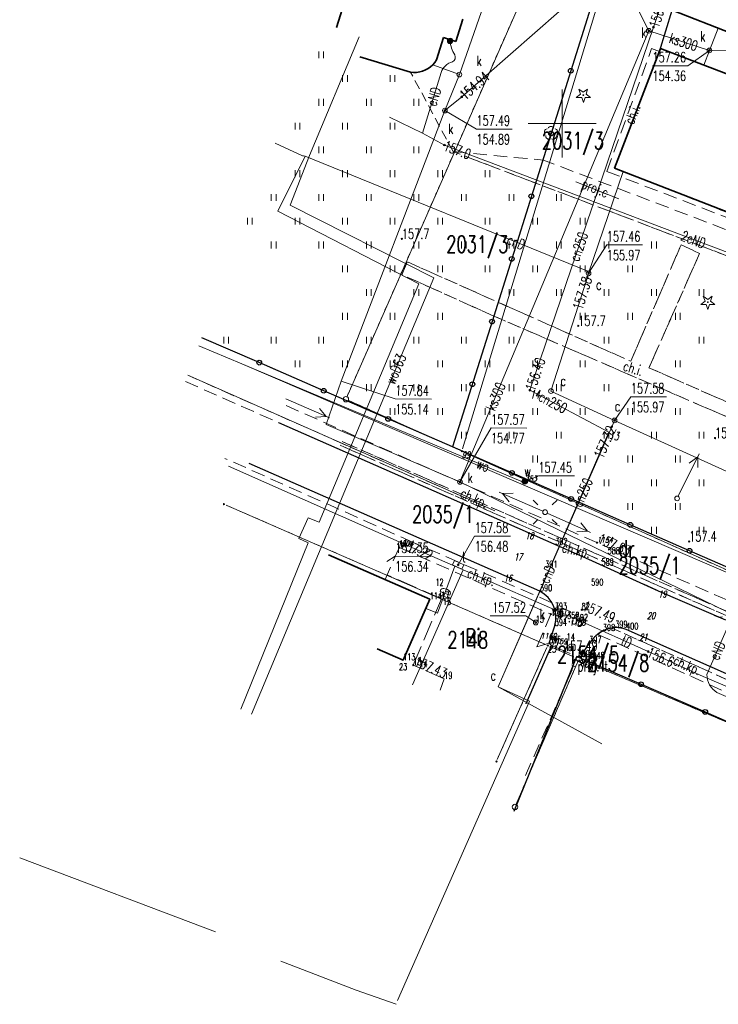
# Model space of a CAD drawing. Header units: metres. Extents: x 8438757 to 16876328, y 5732263 to 11465158.
# Tile 1 of 19: x 8438757 to 8438860, y 5732326 to 5732470. Entities that reach past the tile are written whole.
import ezdxf
from ezdxf.enums import TextEntityAlignment as Align

# ---------------------------------------------------------------- set-up
doc = ezdxf.new("R2010")
doc.units = ezdxf.units.M
doc.header["$MEASUREMENT"] = 0
for name, pattern in [('1', [0]), ('2_KTCR02', [3, 2, -1]), ('2_KTJZ01', [4, 3, -1]), ('2_KTKR01', [0]), ('2_KTPL01', [4, 3, -1]), ('2_PTTU', [2.1, 1.4, -0.7]), ('3_EGBB01', [0]), ('4_1', [0]), ('4_SUPC_01', [0]), ('4_SUPC_P_01', [3, 2, -1]), ('4_SUPE_01', [0]), ('4_SUPK_01', [0]), ('4_SUPT_01', [0]), ('4_SUPT_P_01', [3, 2, -1]), ('4_SUPW_01', [0]), ('4_SUUS_P_17', [1.6, 0.8, -0.8]), ('GDE', [0]), ('GUZ', [1.4, 0.7, -0.7])]:
    doc.linetypes.add(name, pattern=pattern)
doc.layers.get('0').update_dxf_attribs({"color": 250, "linetype": 'CONTINUOUS', "lineweight": 100})
for name, color, linetype, lineweight in [('Dzialki', 7, 'GDE', 18), ('EGBB_L_1', 7, '3_EGBB01', 35), ('KRZYZE1000_L_0', 7, '1', 18), ('KTCR_E_T_1', 7, 'CONTINUOUS', 15), ('KTCR_L_1', 7, '2_KTCR02', 18), ('KTJZ_L_0', 7, '2_KTJZ01', 18), ('KTKR_L_0', 7, '2_KTKR01', 25), ('KTOK_L_4', 7, 'CONTINUOUS', 25), ('KTPL_L_0', 7, '2_KTPL01', 18), ('Numery_dzialek', 7, 'CONTINUOUS', 18), ('Numery_uzytkow', 7, 'CONTINUOUS', 25), ('OBOP_T_0', 3, 'CONTINUOUS', 18), ('OBOP_T_1', 3, 'CONTINUOUS', 18), ('PIKIETY_2_T_0', 5, 'CONTINUOUS', 18), ('PIKIETY_3_T_0', 255, 'CONTINUOUS', 0), ('PIKIETY_T_0', 6, 'CONTINUOUS', 18), ('PIKIETY_T_1', 5, 'CONTINUOUS', 18), ('PTTU_L_2', 7, '2_PTTU', 18), ('Punkty', 7, 'CONTINUOUS', 18), ('RTPW_T_0', 7, 'CONTINUOUS', 15), ('RTPW_T_1', 7, 'CONTINUOUS', 15), ('SUPC_E_T_1', 7, 'CONTINUOUS', 15), ('SUPC_L_1', 200, '4_SUPC_01', 18), ('SUPE_E_T_3', 1, 'CONTINUOUS', 15), ('SUPE_L_3', 1, '4_SUPE_01', 18), ('SUPK_E_T_4', 34, 'CONTINUOUS', 15), ('SUPK_L_1', 15, '4_SUPK_01', 18), ('SUPK_L_4', 34, '4_SUPK_01', 18), ('SUPP_E_T_1', 200, 'CONTINUOUS', 15), ('SUPP_L_1', 7, '4_SUPC_P_01', 18), ('SUPP_L_6', 30, '4_SUPT_P_01', 18), ('SUPS_E_T_6', 30, 'CONTINUOUS', 18), ('SUPS_L_6', 30, '4_SUUS_P_17', 18), ('SUPT_E_T_0', 30, 'CONTINUOUS', 15), ('SUPT_L_0', 30, '4_SUPT_01', 18), ('SUPW_E_T_0', 5, 'CONTINUOUS', 15), ('SUPW_L_0', 5, '4_SUPW_01', 18), ('SUSM_T_0', 7, 'CONTINUOUS', 18), ('SUSM_T_3', 7, 'CONTINUOUS', 18), ('SUTC_T_0', 200, 'CONTINUOUS', 18), ('SUTE_T_0', 1, 'CONTINUOUS', 18), ('SUTK_T_0', 7, 'CONTINUOUS', 18), ('SUTT_T_0', 30, 'CONTINUOUS', 18), ('SUTW_T_0', 5, 'CONTINUOUS', 18), ('SUUC_E_T_7', 200, 'CONTINUOUS', 15), ('SUUC_T_0', 200, 'CONTINUOUS', 18), ('SUUE_T_9', 7, 'CONTINUOUS', 18), ('SUUK_E_T_9', 34, 'CONTINUOUS', 15), ('SUUK_T_2', 34, 'CONTINUOUS', 18), ('SUUT_E_T_9', 30, 'CONTINUOUS', 15), ('SUUT_T_1', 30, 'CONTINUOUS', 18), ('SUUW_E_T_5', 7, 'CONTINUOUS', 15), ('SUUW_T_7', 7, 'CONTINUOUS', 15), ('Uzytki', 7, 'GUZ', 18)]:
    doc.layers.add(name, color=color, linetype=linetype, lineweight=lineweight)
doc.styles.get("Standard").update_dxf_attribs({"font": 'Simplex.SHX', "width": 0.75})

# ---------------------------------------------------------------- blocks, each defined once
blk = doc.blocks.new('2_PTTU04')
at = {"linetype": 'Continuous'}
for p, q in [((-0.35, -0.5), (-0.35, 0.5)), ((0.35, -0.5), (0.35, 0.5))]:
    blk.add_line(p, q, dxfattribs=at)
blk = doc.blocks.new('GRO')
at = {"linetype": 'Continuous'}
blk.add_circle((0, 0), 0.09, dxfattribs=at)
blk = doc.blocks.new('GRT')
at = {"linetype": 'Continuous'}
blk.add_circle((0, 0), 0.4, dxfattribs=at)
blk = doc.blocks.new('2_OBOP01_01')
at = {"linetype": 'Continuous'}
for p, q in [((-1.04, -0.35), (-0.4, 0.13)), ((-0.4, 0.13), (-0.66, 0.88)), ((-0.66, 0.88), (-0.01, 0.42)), ((-0.01, 0.42), (0.64, 0.9)), ((0.64, 0.9), (0.4, 0.13)), ((0.4, 0.13), (1.05, -0.33)), ((-0.24, -0.34), (-1.04, -0.35)), ((0.01, -1.1), (-0.24, -0.34)), ((0.25, -0.34), (0.01, -1.1)), ((1.05, -0.33), (0.25, -0.34))]:
    blk.add_line(p, q, dxfattribs=at)
blk.add_circle((0, 0), 0.06, dxfattribs=at)
blk = doc.blocks.new('2_OBOP02_01')
at = {"linetype": 'Continuous'}
blk.add_circle((0, 0), 0.06, dxfattribs=at)
for centre, start, end in [((-0.48, 0.15), 102.1445, 221.86), ((0, 0.5), 30.1401, 149.8599), ((0.48, 0.15), 318.14, 77.8555), ((-0.29, -0.4), 174.1482, 293.8542), ((0.29, -0.4), 246.1458, 5.8518)]:
    blk.add_arc(centre, 0.5, start, end, dxfattribs=at)
blk = doc.blocks.new('2_RTPW01')
at = {"linetype": 'Continuous'}
blk.add_circle((0, 0), 0.09, dxfattribs=at)
blk = doc.blocks.new('2_RTPW02')
at = {"linetype": 'Continuous'}
blk.add_circle((0, 0), 0.09, dxfattribs=at)
blk = doc.blocks.new('4_SUSM04_01')
at = {"linetype": 'Continuous'}
blk.add_circle((0, 0), 0.35, dxfattribs=at)
blk = doc.blocks.new('4_SUSM01_01')
at = {"linetype": 'Continuous'}
for p, q in [((-1.0607, 1.0607), (-1.7678, 1.7678)), ((1.0607, 1.0607), (1.7678, 1.7678)), ((-1.0607, -1.0607), (-1.7678, -1.7678)), ((1.0607, -1.0607), (1.7678, -1.7678))]:
    blk.add_line(p, q, dxfattribs=at)
blk = doc.blocks.new('4_SUPS01_02')
at = {"linetype": 'Continuous'}
blk.add_circle((0, 0), 0.125, dxfattribs=at)
blk = doc.blocks.new('4_SUPS01_03')
at = {"linetype": 'Continuous'}
blk.add_circle((0, 0), 0.125, dxfattribs=at)
blk = doc.blocks.new('4_SUPS01_05')
at = {"linetype": 'Continuous'}
blk.add_circle((0, 0), 0.125, dxfattribs=at)
blk = doc.blocks.new('4_SUPS01_07')
at = {"linetype": 'Continuous'}
blk.add_circle((0, 0), 0.125, dxfattribs=at)
blk = doc.blocks.new('4_SUPS01_08')
at = {"linetype": 'Continuous'}
blk.add_circle((0, 0), 0.125, dxfattribs=at)
blk = doc.blocks.new('4_SUUS15_02')
at = {"linetype": 'Continuous'}
blk.add_circle((0, 0), 0.35, dxfattribs=at)
blk = doc.blocks.new('4_SUUS31_01')
at = {"linetype": 'Continuous'}
for radius in [0.4, 0.36, 0.32, 0.28, 0.24, 0.2, 0.16, 0.12, 0.08, 0.04, 0.0114]:
    blk.add_circle((0, 0), radius, dxfattribs=at)
blk = doc.blocks.new('4_SUUS15_05')
at = {"linetype": 'Continuous'}
blk.add_circle((0, 0), 0.35, dxfattribs=at)
blk = doc.blocks.new('4_SUUS15_07B')
at = {"linetype": 'Continuous'}
for p, q in [((0.75, 0.35), (-0.75, 0.35)), ((-0.75, 0.35), (-0.75, -0.35)), ((0.75, -0.35), (0.75, 0.35)), ((-0.75, -0.35), (0.75, -0.35))]:
    blk.add_line(p, q, dxfattribs=at)
blk = doc.blocks.new('4_SUUS25')
at = {"linetype": 'Continuous'}
for radius in [0.4, 0.35, 0.3, 0.25, 0.2, 0.15, 0.1, 0.05, 0.0143]:
    blk.add_circle((0, 0), radius, dxfattribs=at)

msp = doc.modelspace()

# ---------------------------------------------------------------- linework, layer by layer
at = {"layer": 'Dzialki'}
for p, q in [((8438822.31, 5732407.26), (8438850.56, 5732500.29)), ((8438837.08, 5732487.29), (8438805.47, 5732415.31)), ((8438805.88, 5732414.25), (8438821.9, 5732407.07)), ((8438822.52, 5732406.79), (8438995.5, 5732329.21)), ((8438822.52, 5732406.79), (8438995.5, 5732329.21)), ((8438834.55, 5732378.47), (8438787.5, 5732399)), ((8438827.44, 5732361.57), (8438834.72, 5732378.02)), ((8438838.72, 5732376.67), (8438835.17, 5732378.2)), ((8438865.68, 5732365.12), (8438840.19, 5732376.04)), ((8438830.35, 5732355.3), (8438839.14, 5732375.62))]:
    msp.add_line(p, q, dxfattribs=at)
at = {"layer": 'EGBB_L_1', "linetype": '3_EGBB01'}
for p, q in [((8438813.19, 5732499.17), (8438803.77, 5732469.28)), ((8438853.17, 5732471.85), (8438861.97, 5732468.39)), ((8438821.34, 5732467.24), (8438822.34, 5732470.51)), ((8438818.5, 5732464.53), (8438819.53, 5732467.8)), ((8438819.53, 5732467.8), (8438821.34, 5732467.24)), ((8438851.48, 5732466.2), (8438844.68, 5732448.61)), ((8438879.71, 5732455.38), (8438851.48, 5732466.2)), ((8438807.2, 5732464.98), (8438814.67, 5732462.71)), ((8438818.24, 5732464.15), (8438818.5, 5732464.53)), ((8438816.01, 5732462.75), (8438816.44, 5732462.87)), ((8438816.44, 5732462.87), (8438816.86, 5732463.04)), ((8438816.86, 5732463.04), (8438817.25, 5732463.25)), ((8438817.25, 5732463.25), (8438817.62, 5732463.51)), ((8438817.62, 5732463.51), (8438817.95, 5732463.82)), ((8438817.95, 5732463.82), (8438818.24, 5732464.15)), ((8438814.67, 5732462.71), (8438815.11, 5732462.67)), ((8438815.11, 5732462.67), (8438815.56, 5732462.68)), ((8438815.56, 5732462.68), (8438816.01, 5732462.75)), ((8438844.68, 5732448.61), (8438872.95, 5732437.61)), ((8438817.5, 5732385.13), (8438802.6, 5732391.65)), ((8438813.57, 5732376.15), (8438817.5, 5732385.13)), ((8438809.74, 5732377.84), (8438813.57, 5732376.15))]:
    msp.add_line(p, q, dxfattribs=at)
at = {"layer": 'KRZYZE1000_L_0', "linetype": '1'}
for p, q in [((8438837, 5732450.16), (8438837, 5732460.16)), ((8438832, 5732455.16), (8438842, 5732455.16))]:
    msp.add_line(p, q, dxfattribs=at)
at = {"layer": 'KTCR_L_1', "linetype": '2_KTCR02'}
for p, q in [((8438843.54, 5732448.11), (8438850.16, 5732466.21)), ((8438844.68, 5732448.61), (8438851.31, 5732465.77)), ((8438850.16, 5732466.21), (8438851.31, 5732465.77)), ((8438880.84, 5732428.22), (8438820.93, 5732451.02)), ((8438820.93, 5732451.02), (8438834.26, 5732449.77)), ((8438866.65, 5732437.45), (8438834.26, 5732449.77)), ((8438867.54, 5732439.59), (8438844.68, 5732448.61)), ((8438843.54, 5732448.11), (8438867.29, 5732438.99)), ((8438847.08, 5732420.17), (8438854.49, 5732437.29)), ((8438854.49, 5732437.29), (8438857.21, 5732436.02)), ((8438857.21, 5732436.02), (8438849.77, 5732419.2)), ((8438813.38, 5732432.91), (8438814.2, 5732434.79)), ((8438814.2, 5732434.79), (8438847.08, 5732420.17)), ((8438826.92, 5732426.82), (8438813.38, 5732432.91)), ((8438874.9, 5732406.08), (8438826.92, 5732426.82)), ((8438874.9, 5732406.08), (8438826.92, 5732426.82)), ((8438849.77, 5732419.2), (8438875.79, 5732407.8)), ((8438849.77, 5732419.2), (8438875.79, 5732407.8)), ((8438781.51, 5732417.19), (8438818.08, 5732401.08)), ((8438842.11, 5732393.47), (8438796.21, 5732413.7)), ((8438861.47, 5732382.58), (8438804.32, 5732407.79)), ((8438804.59, 5732408.35), (8438862.52, 5732382.78)), ((8438804.59, 5732408.35), (8438862.52, 5732382.78)), ((8438815.06, 5732393.5), (8438787.34, 5732405.87)), ((8438818.08, 5732401.08), (8438840.84, 5732391.02)), ((8438835.47, 5732384.63), (8438815.06, 5732393.5)), ((8438863.95, 5732383.81), (8438842.11, 5732393.47)), ((8438863.95, 5732383.81), (8438842.11, 5732393.47)), ((8438810.93, 5732388.03), (8438812.99, 5732392.76)), ((8438812.99, 5732392.76), (8438835.33, 5732382.93)), ((8438840.84, 5732391.02), (8438851.14, 5732386.39)), ((8438851.14, 5732386.39), (8438859.93, 5732382.52)), ((8438835.33, 5732382.93), (8438833.8, 5732379.34)), ((8438859.93, 5732382.52), (8438860.58, 5732382.56)), ((8438835.06, 5732378.69), (8438835.9, 5732381.24)), ((8438867.11, 5732370.66), (8438844.32, 5732380.9)), ((8438833.8, 5732379.34), (8438833.28, 5732378.13)), ((8438842.23, 5732379.96), (8438868.02, 5732368.35)), ((8438842.23, 5732379.96), (8438868.02, 5732368.35)), ((8438833.28, 5732378.13), (8438835.06, 5732378.69))]:
    msp.add_line(p, q, dxfattribs=at)
for centre, radius, start, end in [((8438831.69, 5732382.44), 4.37, 344.1407, 30.1625), ((8438847.57, 5732372.83), 8.91, 120.9678, 126.853), ((8438844.73, 5732377.36), 3.56, 96.4807, 119.2056)]:
    msp.add_arc(centre, radius, start, end, dxfattribs=at)
at = {"layer": 'KTJZ_L_0', "linetype": '2_KTKR01'}
for p, q in [((8438795.24, 5732411.15), (8438818.08, 5732401.08)), ((8438833.72, 5732386.31), (8438790.92, 5732405.14)), ((8438818.08, 5732401.08), (8438840.84, 5732391.03)), ((8438840.84, 5732391.03), (8438851.14, 5732386.39)), ((8438851.14, 5732386.39), (8438861.01, 5732382.08)), ((8438835.06, 5732378.69), (8438835.9, 5732381.24)), ((8438865.12, 5732372.42), (8438846.4, 5732380.68)), ((8438865.12, 5732372.42), (8438846.4, 5732380.68)), ((8438839.85, 5732376.64), (8438839.17, 5732376.7))]:
    msp.add_line(p, q, dxfattribs=at)
at = {"layer": 'KTJZ_L_0', "linetype": '2_KTJZ01'}
for p, q in [((8438835.42, 5732378.32), (8438831.64, 5732369.73)), ((8438835.06, 5732378.69), (8438835.42, 5732378.32)), ((8438835.42, 5732378.32), (8438839.17, 5732376.7)), ((8438829.92, 5732353.95), (8438839.17, 5732376.7))]:
    msp.add_line(p, q, dxfattribs=at)
at = {"layer": 'KTJZ_L_0', "linetype": '2_KTKR01'}
for centre, radius, start, end in [((8438831.69, 5732382.44), 4.37, 344.1407, 62.3928), ((8438846.77, 5732374.17), 7.35, 120.9771, 160.3301), ((8438844.92, 5732376.93), 4.03, 68.4681, 118.5799)]:
    msp.add_arc(centre, radius, start, end, dxfattribs=at)
at = {"layer": 'KTKR_L_0', "linetype": '2_KTKR01'}
for p, q in [((8438795.24, 5732411.15), (8438818.08, 5732401.08)), ((8438833.72, 5732386.31), (8438790.92, 5732405.14)), ((8438818.08, 5732401.08), (8438840.84, 5732391.03)), ((8438840.84, 5732391.03), (8438851.14, 5732386.39)), ((8438851.14, 5732386.39), (8438861.01, 5732382.08)), ((8438835.06, 5732378.69), (8438835.9, 5732381.24)), ((8438865.12, 5732372.42), (8438846.4, 5732380.68)), ((8438865.12, 5732372.42), (8438846.4, 5732380.68)), ((8438835.42, 5732378.32), (8438831.64, 5732369.73)), ((8438835.06, 5732378.69), (8438835.42, 5732378.32)), ((8438829.92, 5732353.95), (8438839.17, 5732376.7))]:
    msp.add_line(p, q, dxfattribs=at)
for centre, radius, start, end in [((8438831.69, 5732382.44), 4.37, 344.1407, 62.3928), ((8438846.77, 5732374.17), 7.35, 120.9771, 160.3301), ((8438844.92, 5732376.93), 4.03, 68.4681, 118.5799)]:
    msp.add_arc(centre, radius, start, end, dxfattribs=at)
at = {"layer": 'KTOK_L_4'}
for p, q in [((8438841.15, 5732472.15), (8438838.25, 5732462.92)), ((8438851.31, 5732465.77), (8438853.17, 5732471.85)), ((8438838.25, 5732462.92), (8438835.35, 5732453.69)), ((8438835.35, 5732453.69), (8438832.45, 5732444.46)), ((8438832.45, 5732444.46), (8438829.56, 5732435.23)), ((8438829.56, 5732435.23), (8438826.66, 5732426)), ((8438826.66, 5732426), (8438820.86, 5732407.55)), ((8438792.39, 5732419.96), (8438783.95, 5732423.63)), ((8438801.88, 5732415.82), (8438792.39, 5732419.96)), ((8438811.37, 5732411.68), (8438801.88, 5732415.82)), ((8438820.86, 5732407.55), (8438811.37, 5732411.68)), ((8438829.58, 5732403.73), (8438820.86, 5732407.55)), ((8438838.3, 5732399.91), (8438829.58, 5732403.73)), ((8438847.02, 5732396.09), (8438838.3, 5732399.91)), ((8438855.74, 5732392.27), (8438847.02, 5732396.09)), ((8438864.46, 5732388.45), (8438855.74, 5732392.27)), ((8438839.17, 5732376.7), (8438848.6, 5732372.62)), ((8438848.6, 5732372.62), (8438858.04, 5732368.54)), ((8438858.04, 5732368.54), (8438867.47, 5732364.45))]:
    msp.add_line(p, q, dxfattribs=at)
for centre in [(8438838.25, 5732462.92), (8438835.35, 5732453.69), (8438832.45, 5732444.46), (8438829.56, 5732435.23), (8438826.66, 5732426), (8438792.39, 5732419.96), (8438823.76, 5732416.78), (8438801.88, 5732415.82), (8438811.37, 5732411.68), (8438829.58, 5732403.73), (8438838.3, 5732399.91), (8438847.02, 5732396.09), (8438855.74, 5732392.27), (8438848.6, 5732372.62), (8438858.04, 5732368.54)]:
    msp.add_circle(centre, 0.35, dxfattribs=at)
at = {"layer": 'KTPL_L_0', "linetype": '2_KTPL01'}
for p, q in [((8438810.93, 5732388.03), (8438817.5, 5732385.13)), ((8438819.2, 5732385.21), (8438811.23, 5732388.73)), ((8438817.5, 5732385.13), (8438813.57, 5732376.15)), ((8438815.07, 5732375.44), (8438819.2, 5732385.21)), ((8438813.57, 5732376.15), (8438809.74, 5732377.84)), ((8438819.63, 5732373.44), (8438815.07, 5732375.44)), ((8438819.03, 5732371.73), (8438819.63, 5732373.44))]:
    msp.add_line(p, q, dxfattribs=at)
at = {"layer": 'PTTU_L_2', "linetype": '2_PTTU'}
for p, q in [((8438803.77, 5732469.28), (8438813.19, 5732499.17)), ((8438814.67, 5732462.71), (8438807.2, 5732464.98)), ((8438820.93, 5732451.02), (8438814.67, 5732462.71)), ((8438880.84, 5732428.22), (8438820.93, 5732451.02)), ((8438847.08, 5732420.17), (8438854.49, 5732437.29)), ((8438854.49, 5732437.29), (8438857.21, 5732436.02)), ((8438857.21, 5732436.02), (8438849.77, 5732419.2)), ((8438813.38, 5732432.91), (8438814.2, 5732434.79)), ((8438814.2, 5732434.79), (8438847.08, 5732420.17)), ((8438826.92, 5732426.82), (8438813.38, 5732432.91)), ((8438874.9, 5732406.08), (8438826.92, 5732426.82)), ((8438874.9, 5732406.08), (8438826.92, 5732426.82)), ((8438783.95, 5732423.63), (8438820.86, 5732407.55)), ((8438849.77, 5732419.2), (8438875.79, 5732407.8)), ((8438849.77, 5732419.2), (8438875.79, 5732407.8)), ((8438804.32, 5732407.79), (8438861.47, 5732382.58)), ((8438862.52, 5732382.78), (8438804.59, 5732408.35)), ((8438862.52, 5732382.78), (8438804.59, 5732408.35)), ((8438820.86, 5732407.55), (8438864.46, 5732388.45)), ((8438844.32, 5732380.9), (8438867.11, 5732370.66)), ((8438865.12, 5732372.42), (8438846.4, 5732380.68)), ((8438865.12, 5732372.42), (8438846.4, 5732380.68))]:
    msp.add_line(p, q, dxfattribs=at)
msp.add_arc((8438844.98, 5732377.2), 3.76, 67.829, 100.0346, dxfattribs=at)
at = {"layer": 'SUPC_L_1', "linetype": '4_SUPC_01'}
for p, q in [((8438850.43, 5732469.34), (8438851.25, 5732471.74)), ((8438832.24, 5732415.9), (8438850.43, 5732469.34)), ((8438799.15, 5732450.36), (8438840.6, 5732433.46)), ((8438845.96, 5732448.11), (8438840.88, 5732433.11)), ((8438795.14, 5732442.24), (8438815.86, 5732431.58)), ((8438840.7, 5732432.53), (8438835.34, 5732415.78)), ((8438840.6, 5732433.46), (8438840.88, 5732433.11)), ((8438840.88, 5732433.11), (8438840.7, 5732432.53)), ((8438815.86, 5732431.58), (8438801.23, 5732396.46)), ((8438832.24, 5732415.9), (8438843.86, 5732409.74)), ((8438835.34, 5732415.78), (8438844.7, 5732411.46)), ((8438844.7, 5732411.46), (8438844.29, 5732410.53)), ((8438844.7, 5732411.46), (8438901.74, 5732385.5)), ((8438844.29, 5732410.53), (8438827.56, 5732372.26)), ((8438843.86, 5732409.74), (8438827.56, 5732372.26))]:
    msp.add_line(p, q, dxfattribs=at)
at = {"layer": 'SUPC_L_1', "linetype": '4_1'}
for p, q in [((8438851.25, 5732471.74), (8438850.43, 5732469.34)), ((8438850.43, 5732469.34), (8438832.24, 5732415.9)), ((8438794.75, 5732452.27), (8438798.78, 5732450.42)), ((8438799.15, 5732450.36), (8438795.14, 5732442.24)), ((8438798.78, 5732450.42), (8438798.92, 5732450.41)), ((8438798.92, 5732450.41), (8438799.15, 5732450.36)), ((8438799.15, 5732450.36), (8438840.6, 5732433.46)), ((8438845.96, 5732448.11), (8438840.88, 5732433.11)), ((8438795.14, 5732442.24), (8438815.86, 5732431.58)), ((8438840.7, 5732432.53), (8438835.34, 5732415.78)), ((8438840.6, 5732433.46), (8438840.88, 5732433.11)), ((8438840.88, 5732433.11), (8438840.7, 5732432.53)), ((8438815.86, 5732431.58), (8438801.23, 5732396.46)), ((8438832.24, 5732415.9), (8438843.86, 5732409.74)), ((8438835.34, 5732415.78), (8438844.7, 5732411.46)), ((8438844.7, 5732411.46), (8438844.29, 5732410.53)), ((8438901.74, 5732385.5), (8438844.7, 5732411.46)), ((8438844.29, 5732410.53), (8438827.56, 5732372.26)), ((8438843.86, 5732409.74), (8438827.56, 5732372.26)), ((8438799.57, 5732397.14), (8438798.22, 5732394.1)), ((8438801.23, 5732396.46), (8438799.57, 5732397.14)), ((8438799.58, 5732393.46), (8438789.66, 5732368.96)), ((8438798.22, 5732394.1), (8438799.58, 5732393.46)), ((8438827.56, 5732372.26), (8438842.82, 5732363.83)), ((8438827.56, 5732372.26), (8438832.17, 5732370.12)), ((8438832.17, 5732370.12), (8438812.76, 5732326.05)), ((8438785.97, 5732336.16), (8438757.12, 5732347.05)), ((8438806.64, 5732327.58), (8438795.58, 5732331.88)), ((8438812.53, 5732325.51), (8438806.64, 5732327.58))]:
    msp.add_line(p, q, dxfattribs=at)
at = {"layer": 'SUPE_L_3', "linetype": '4_SUPE_01'}
for p, q in [((8438816.44, 5732453.72), (8438819.18, 5732462.67)), ((8438816.44, 5732453.72), (8438811.58, 5732456.07)), ((8438819.66, 5732451.99), (8438816.44, 5732453.72)), ((8438872.73, 5732431.84), (8438819.66, 5732451.99)), ((8438802.71, 5732411.82), (8438796.3, 5732414.62)), ((8438802.26, 5732412.02), (8438801.25, 5732413.22)), ((8438802.26, 5732412.02), (8438800.69, 5732411.94)), ((8438854.07, 5732400.29), (8438857.18, 5732406.56)), ((8438855.7, 5732405.17), (8438856.95, 5732406.12)), ((8438856.96, 5732404.55), (8438856.95, 5732406.12)), ((8438834.14, 5732398.09), (8438827.73, 5732400.89)), ((8438829.75, 5732400.77), (8438828.19, 5732400.69)), ((8438829.19, 5732399.49), (8438828.19, 5732400.69)), ((8438841.17, 5732394.94), (8438834.78, 5732397.81)), ((8438841.17, 5732394.94), (8438834.78, 5732397.81)), ((8438840.71, 5732395.14), (8438839.72, 5732396.36)), ((8438840.71, 5732395.14), (8438839.72, 5732396.36)), ((8438840.71, 5732395.14), (8438839.15, 5732395.08)), ((8438858.3, 5732374.04), (8438864.99, 5732389.46)), ((8438858.3, 5732374.04), (8438864.99, 5732389.46)), ((8438863.32, 5732369.89), (8438859.77, 5732371.42))]:
    msp.add_line(p, q, dxfattribs=at)
for centre, radius, start, end in [((8438825.17, 5732467.71), 4.7, 184.8133, 211.4941), ((8438821.35, 5732462.02), 2.27, 102.9498, 163.5434), ((8438820.48, 5732464.91), 0.768, 298.7635, 27.1609), ((8438861.42, 5732374.06), 3.12, 180.2884, 237.9282)]:
    msp.add_arc(centre, radius, start, end, dxfattribs=at)
at = {"layer": 'SUPK_L_1', "linetype": '4_SUPK_01'}
msp.add_line((8438858.67, 5732465.92), (8438859.96, 5732469.18), dxfattribs=at)
at = {"layer": 'SUPK_L_1', "linetype": '4_1'}
msp.add_line((8438858.67, 5732465.92), (8438859.96, 5732469.18), dxfattribs=at)
at = {"layer": 'SUPK_L_4', "linetype": '4_SUPK_01'}
for p, q in [((8438833.06, 5732494.39), (8438821.85, 5732462.36)), ((8438836.53, 5732471.64), (8438822.21, 5732459.08)), ((8438849.74, 5732468.81), (8438821.94, 5732402.4)), ((8438849.74, 5732468.81), (8438858.67, 5732465.92)), ((8438858.67, 5732465.92), (8438857.84, 5732463.76)), ((8438858.67, 5732465.92), (8438866.57, 5732465.81)), ((8438821.85, 5732462.36), (8438817.93, 5732463.8)), ((8438819.72, 5732457.07), (8438821.85, 5732462.36)), ((8438822.21, 5732459.08), (8438819.72, 5732457.07)), ((8438819.72, 5732457.07), (8438804.46, 5732417.25)), ((8438821.94, 5732402.4), (8438802.23, 5732410.86)), ((8438821.94, 5732402.4), (8438868.53, 5732379.74)), ((8438821.94, 5732402.4), (8438868.53, 5732379.74))]:
    msp.add_line(p, q, dxfattribs=at)
at = {"layer": 'SUPK_L_4', "linetype": '4_1'}
for p, q in [((8438833.06, 5732494.39), (8438821.85, 5732462.36)), ((8438822.21, 5732459.08), (8438836.53, 5732471.64)), ((8438821.94, 5732402.4), (8438849.74, 5732468.81)), ((8438821.94, 5732402.4), (8438849.74, 5732468.81)), ((8438849.74, 5732468.81), (8438858.67, 5732465.92)), ((8438849.74, 5732468.81), (8438858.67, 5732465.92)), ((8438858.67, 5732465.92), (8438857.84, 5732463.76)), ((8438858.67, 5732465.92), (8438866.57, 5732465.81)), ((8438858.67, 5732465.92), (8438866.57, 5732465.81)), ((8438821.85, 5732462.36), (8438817.93, 5732463.8)), ((8438819.72, 5732457.07), (8438821.85, 5732462.36)), ((8438819.72, 5732457.07), (8438822.21, 5732459.08)), ((8438819.72, 5732457.07), (8438804.46, 5732417.25)), ((8438804.46, 5732417.25), (8438802.23, 5732410.86)), ((8438802.23, 5732410.86), (8438821.94, 5732402.4)), ((8438802.23, 5732410.86), (8438821.94, 5732402.4)), ((8438821.94, 5732402.4), (8438868.53, 5732379.74)), ((8438821.94, 5732402.4), (8438868.53, 5732379.74))]:
    msp.add_line(p, q, dxfattribs=at)
at = {"layer": 'SUPP_L_1', "linetype": '4_SUPC_P_01'}
for p, q in [((8438838.99, 5732446.57), (8438845.31, 5732444.06)), ((8438827.08, 5732398.14), (8438781.86, 5732418.1))]:
    msp.add_line(p, q, dxfattribs=at)
at = {"layer": 'SUPP_L_1', "linetype": '4_1'}
for p, q in [((8438838.99, 5732446.57), (8438845.31, 5732444.06)), ((8438827.08, 5732398.14), (8438781.86, 5732418.1))]:
    msp.add_line(p, q, dxfattribs=at)
at = {"layer": 'SUPP_L_6', "linetype": '4_SUPT_P_01'}
msp.add_line((8438831.59, 5732359.17), (8438838.68, 5732375.29), dxfattribs=at)
at = {"layer": 'SUPS_L_6', "linetype": '4_SUUS_P_17'}
for p, q in [((8438838.8, 5732376.33), (8438838.4, 5732375.41)), ((8438839.35, 5732376.09), (8438838.8, 5732376.33)), ((8438838.95, 5732375.17), (8438839.35, 5732376.09)), ((8438838.4, 5732375.41), (8438838.95, 5732375.17))]:
    msp.add_line(p, q, dxfattribs=at)
at = {"layer": 'SUPT_L_0', "linetype": '4_SUPT_01'}
for p, q in [((8438787.87, 5732404.72), (8438815.2, 5732392.62)), ((8438815.2, 5732392.62), (8438821.2, 5732390)), ((8438814.95, 5732372.54), (8438822.4, 5732389.48)), ((8438821.2, 5732390), (8438818.62, 5732383.1)), ((8438821.2, 5732390), (8438839.4, 5732382.07)), ((8438818.62, 5732383.1), (8438817.05, 5732383.73)), ((8438839.4, 5732382.07), (8438849.64, 5732377.44)), ((8438849.64, 5732377.44), (8438857.73, 5732373.78)), ((8438857.73, 5732373.78), (8438866.64, 5732369.96)), ((8438857.73, 5732373.78), (8438866.64, 5732369.96))]:
    msp.add_line(p, q, dxfattribs=at)
at = {"layer": 'SUPW_L_0', "linetype": '4_1'}
for p, q in [((8438799.81, 5732450.45), (8438807.11, 5732467.94)), ((8438796.94, 5732443.14), (8438799.81, 5732450.45)), ((8438818.1, 5732432.44), (8438796.94, 5732443.14)), ((8438791.26, 5732368.24), (8438818.1, 5732432.44)), ((8438789.81, 5732419.8), (8438783.49, 5732422.42)), ((8438789.81, 5732419.8), (8438783.49, 5732422.42)), ((8438869.41, 5732385.53), (8438789.81, 5732419.8)), ((8438831.48, 5732402.29), (8438789.81, 5732419.8)), ((8438869.41, 5732385.53), (8438789.81, 5732419.8)), ((8438831.49, 5732402.48), (8438831.48, 5732402.29))]:
    msp.add_line(p, q, dxfattribs=at)
at = {"layer": 'SUPW_L_0', "linetype": '4_SUPW_01'}
for p, q in [((8438818.1, 5732432.44), (8438796.94, 5732443.14)), ((8438791.26, 5732368.24), (8438818.1, 5732432.44)), ((8438789.81, 5732419.8), (8438869.41, 5732385.53)), ((8438789.81, 5732419.8), (8438869.41, 5732385.53)), ((8438831.48, 5732402.29), (8438789.81, 5732419.8)), ((8438831.49, 5732402.48), (8438831.48, 5732402.29))]:
    msp.add_line(p, q, dxfattribs=at)
at = {"layer": 'SUTC_T_0', "linetype": 'Continuous'}
for p, q in [((8438840.88, 5732433.11), (8438843.55, 5732437.29)), ((8438843.55, 5732437.29), (8438848.82, 5732437.29)), ((8438844.7, 5732411.46), (8438847.1, 5732414.92)), ((8438847.1, 5732414.92), (8438852.36, 5732414.92))]:
    msp.add_line(p, q, dxfattribs=at)
at = {"layer": 'SUTK_T_0', "linetype": 'Continuous'}
for p, q in [((8438849.74, 5732468.81), (8438847.63, 5732472.99)), ((8438858.67, 5732465.92), (8438855.49, 5732463.67)), ((8438850.27, 5732463.67), (8438855.49, 5732463.67)), ((8438819.72, 5732457.07), (8438824.38, 5732454.35)), ((8438824.38, 5732454.35), (8438829.64, 5732454.32)), ((8438804.46, 5732417.25), (8438812.41, 5732414.62)), ((8438812.41, 5732414.62), (8438817.73, 5732414.58)), ((8438821.94, 5732402.4), (8438826.51, 5732410.35)), ((8438826.51, 5732410.35), (8438831.78, 5732410.33)), ((8438811.15, 5732390.68), (8438812.4, 5732391.47)), ((8438812.4, 5732391.47), (8438817.67, 5732391.44)), ((8438826.38, 5732382.68), (8438831.65, 5732382.68)), ((8438833.1, 5732381.71), (8438831.65, 5732382.68))]:
    msp.add_line(p, q, dxfattribs=at)
at = {"layer": 'SUTT_T_0', "linetype": 'Continuous'}
for p, q in [((8438821.67, 5732390.2), (8438824.1, 5732394.41)), ((8438824.1, 5732394.41), (8438829.37, 5732394.41))]:
    msp.add_line(p, q, dxfattribs=at)
at = {"layer": 'SUTW_T_0', "linetype": 'Continuous'}
for p, q in [((8438831.49, 5732402.48), (8438833.48, 5732403.29)), ((8438833.48, 5732403.29), (8438838.8, 5732403.29))]:
    msp.add_line(p, q, dxfattribs=at)
at = {"layer": 'Uzytki'}
for p, q in [((8438837.08, 5732487.29), (8438805.28, 5732414.89)), ((8438805.46, 5732414.44), (8438821.9, 5732407.07)), ((8438822.52, 5732406.79), (8438995.92, 5732329.02)), ((8438822.52, 5732406.79), (8438995.92, 5732329.02)), ((8438834.55, 5732378.47), (8438787.5, 5732399)), ((8438827.44, 5732361.57), (8438834.72, 5732378.02)), ((8438839.32, 5732376.04), (8438830.17, 5732354.87)), ((8438865.68, 5732365.12), (8438839.77, 5732376.22))]:
    msp.add_line(p, q, dxfattribs=at)

# ---------------------------------------------------------------- block references
at = {"layer": 'OBOP_T_0'}
for p in [(8438840.1, 5732459.34), (8438858.43, 5732428.86)]:
    msp.add_blockref('2_OBOP01_01', p, dxfattribs=at)
at = {"layer": 'OBOP_T_1'}
msp.add_blockref('2_OBOP02_01', (8438835.35, 5732453.74), dxfattribs=at)
at = {"layer": 'PTTU_L_2'}
for p in [(8438801.51, 5732465.28), (8438805.01, 5732461.78), (8438812.01, 5732461.78), (8438801.51, 5732458.28), (8438808.51, 5732458.28), (8438815.51, 5732458.28), (8438798.01, 5732454.78), (8438805.01, 5732454.78), (8438812.01, 5732454.78), (8438801.51, 5732451.28), (8438808.51, 5732451.28), (8438815.51, 5732451.28), (8438798.01, 5732447.78), (8438805.01, 5732447.78), (8438812.01, 5732447.78), (8438819.01, 5732447.78), (8438826.01, 5732447.78), (8438794.51, 5732444.28), (8438801.51, 5732444.28), (8438808.51, 5732444.28), (8438815.51, 5732444.28), (8438822.51, 5732444.28), (8438829.51, 5732444.28), (8438836.51, 5732444.28), (8438791.01, 5732440.78), (8438798.01, 5732440.78), (8438805.01, 5732440.78), (8438812.01, 5732440.78), (8438819.01, 5732440.78), (8438826.01, 5732440.78), (8438833.01, 5732440.78), (8438840.01, 5732440.78), (8438794.51, 5732437.28), (8438801.51, 5732437.28), (8438808.51, 5732437.28), (8438815.51, 5732437.28), (8438822.51, 5732437.28), (8438829.51, 5732437.28), (8438836.51, 5732437.28), (8438843.51, 5732437.28), (8438850.51, 5732437.28), (8438805.01, 5732433.78), (8438812.01, 5732433.78), (8438819.01, 5732433.78), (8438826.01, 5732433.78), (8438833.01, 5732433.78), (8438840.01, 5732433.78), (8438847.01, 5732433.78), (8438808.51, 5732430.28), (8438815.51, 5732430.28), (8438829.51, 5732430.28), (8438836.51, 5732430.28), (8438843.51, 5732430.28), (8438850.51, 5732430.28), (8438857.51, 5732430.28), (8438805.01, 5732426.78), (8438812.01, 5732426.78), (8438819.01, 5732426.78), (8438840.01, 5732426.78), (8438847.01, 5732426.78), (8438854.01, 5732426.78), (8438787.51, 5732423.28), (8438794.51, 5732423.28), (8438801.51, 5732423.28), (8438808.51, 5732423.28), (8438815.51, 5732423.28), (8438822.51, 5732423.28), (8438829.51, 5732423.28), (8438843.51, 5732423.28), (8438857.51, 5732423.28), (8438798.01, 5732419.78), (8438805.01, 5732419.78), (8438812.01, 5732419.78), (8438819.01, 5732419.78), (8438826.01, 5732419.78), (8438833.01, 5732419.78), (8438840.01, 5732419.78), (8438854.01, 5732419.78), (8438808.51, 5732416.28), (8438815.51, 5732416.28), (8438822.51, 5732416.28), (8438829.51, 5732416.28), (8438836.51, 5732416.28), (8438843.51, 5732416.28), (8438812.01, 5732412.78), (8438819.01, 5732412.78), (8438826.01, 5732412.78), (8438833.01, 5732412.78), (8438840.01, 5732412.78), (8438847.01, 5732412.78), (8438854.01, 5732412.78), (8438822.51, 5732409.28), (8438829.51, 5732409.28), (8438836.51, 5732409.28), (8438843.51, 5732409.28), (8438850.51, 5732409.28), (8438857.51, 5732409.28), (8438833.01, 5732405.78), (8438840.01, 5732405.78), (8438847.01, 5732405.78), (8438854.01, 5732405.78), (8438836.51, 5732402.28), (8438843.51, 5732402.28), (8438850.51, 5732402.28), (8438857.51, 5732402.28), (8438847.01, 5732398.78), (8438854.01, 5732398.78), (8438850.51, 5732395.28), (8438857.51, 5732395.28)]:
    msp.add_blockref('2_PTTU04', p, dxfattribs=at)
at = {"layer": 'Punkty'}
for name, p in [('GRT', (8438805.15, 5732414.58)), ('GRO', (8438822.21, 5732406.93)), ('GRO', (8438787.19, 5732399.13)), ('GRO', (8438834.86, 5732378.33)), ('GRT', (8438839.46, 5732376.35)), ('GRO', (8438827.31, 5732361.26)), ('GRT', (8438830.04, 5732354.56))]:
    msp.add_blockref(name, p, dxfattribs=at)
at = {"layer": 'RTPW_T_0'}
for p in [(8438813.39, 5732438.17), (8438839.36, 5732425.37), (8438859.49, 5732408.86), (8438855.69, 5732393.64)]:
    msp.add_blockref('2_RTPW01', p, dxfattribs=at)
at = {"layer": 'RTPW_T_1'}
for p in [(8438842.11, 5732393.47), (8438812.99, 5732392.76), (8438839.86, 5732383.58), (8438835.33, 5732382.93), (8438837.26, 5732377.53), (8438815.07, 5732375.44)]:
    msp.add_blockref('2_RTPW02', p, dxfattribs=at)
at = {"layer": 'SUSM_T_0'}
msp.add_blockref('4_SUSM01_01', (8438834.47, 5732397.95), dxfattribs=at)
at = {"layer": 'SUSM_T_3'}
for p in [(8438853.91, 5732399.98), (8438834.47, 5732397.95)]:
    msp.add_blockref('4_SUSM04_01', p, dxfattribs=at)
at = {"layer": 'SUTC_T_0'}
for p in [(8438850.43, 5732469.34), (8438840.7, 5732432.53), (8438840.88, 5732433.11), (8438832.24, 5732415.9), (8438844.29, 5732410.53), (8438844.7, 5732411.46)]:
    msp.add_blockref('4_SUPS01_02', p, dxfattribs=at)
at = {"layer": 'SUTE_T_0'}
msp.add_blockref('4_SUPS01_03', (8438819.66, 5732451.99), dxfattribs=at)
at = {"layer": 'SUTK_T_0'}
for p in [(8438849.74, 5732468.81), (8438858.67, 5732465.92), (8438822.21, 5732459.08), (8438819.72, 5732457.07), (8438821.94, 5732402.4), (8438833.1, 5732381.71)]:
    msp.add_blockref('4_SUPS01_05', p, dxfattribs=at)
at = {"layer": 'SUTT_T_0'}
for p in [(8438821.67, 5732390.2), (8438849.64, 5732377.44)]:
    msp.add_blockref('4_SUPS01_07', p, dxfattribs=at)
at = {"layer": 'SUTW_T_0'}
msp.add_blockref('4_SUPS01_08', (8438831.49, 5732402.48), dxfattribs=at)
at = {"layer": 'SUUC_T_0'}
for p in [(8438840.88, 5732433.11), (8438835.34, 5732415.78), (8438844.7, 5732411.46)]:
    msp.add_blockref('4_SUUS15_02', p, dxfattribs=at)
at = {"layer": 'SUUE_T_9'}
msp.add_blockref('4_SUUS31_01', (8438820.48, 5732467.32), dxfattribs=at)
at = {"layer": 'SUUK_T_2'}
for p in [(8438849.74, 5732468.81), (8438858.67, 5732465.92), (8438821.85, 5732462.36), (8438819.72, 5732457.07), (8438821.94, 5732402.4), (8438833.1, 5732381.71)]:
    msp.add_blockref('4_SUUS15_05', p, dxfattribs=at)
at = {"layer": 'SUUT_T_1', "rotation": 335.8356649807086}
msp.add_blockref('4_SUUS15_07B', (8438821.67, 5732390.2), dxfattribs=at)
at = {"layer": 'SUUW_T_7'}
msp.add_blockref('4_SUUS25', (8438831.49, 5732402.48), dxfattribs=at)

# ---------------------------------------------------------------- texts
at = {"layer": 'KTCR_E_T_1', "width": 0.7}
for s, rotation, p in [('ch.i.', 68.0327, (8438847.28, 5732456.55)), ('ch.i.', 342.741, (8438847.47, 5732419.16)), ('ch.kp.', 336.1836, (8438823.94, 5732399.81)), ('ch.kp.', 348.0239, (8438839.02, 5732392.15)), ('ch.kp.', 341.5651, (8438825.03, 5732388.19)), ('ch.kp.', 336.7022, (8438855.3, 5732375.19))]:
    msp.add_text(s, height=1.5, rotation=rotation, dxfattribs=at).set_placement(p, align=Align.MIDDLE)
at = {"layer": 'Numery_dzialek', "width": 0.7}
for s, p in [('2031/3', (8438834, 5732453.88)), ('2035/1', (8438814.89, 5732398.89)), ('2035/1', (8438845.28, 5732391.35))]:
    msp.add_text(s, height=2.5, dxfattribs=at).set_placement(p, align=Align.TOP_LEFT)
for s, p in [('2031/3', (8438824.5, 5732437.22)), ('2148', (8438823.09, 5732379.16))]:
    msp.add_text(s, height=2.5, dxfattribs=at).set_placement(p, align=Align.MIDDLE)
for s, p in [('2154/5', (8438836.24, 5732375.73)), ('2154/8', (8438840.67, 5732374.52))]:
    msp.add_text(s, height=2.5, dxfattribs=at).set_placement(p)
at = {"layer": 'Numery_uzytkow', "width": 0.7}
for s, p in [('dr', (8438845.28, 5732391.35)), ('Bi', (8438822.77, 5732378.26)), ('B', (8438840.67, 5732374.52))]:
    msp.add_text(s, height=2.5, dxfattribs=at).set_placement(p)
at = {"layer": 'PIKIETY_2_T_0', "oblique": 15, "width": 0.7}
for s, p in [('14', (8438832.24, 5732415.9)), ('13', (8438843.86, 5732409.74))]:
    msp.add_text(s, height=1.2, dxfattribs=at).set_placement(p, align=Align.TOP_LEFT)
at = {"layer": 'PIKIETY_3_T_0', "oblique": 15, "width": 0.7}
for s, p in [('353', (8438831.49, 5732402.48)), ('1604', (8438812.75, 5732392.95)), ('1154', (8438842.11, 5732393.47)), ('1161', (8438835.33, 5732382.93)), ('1158', (8438838.08, 5732381.28)), ('1160', (8438833.8, 5732379.34)), ('1159', (8438835.36, 5732378.53))]:
    msp.add_text(s, height=0.8, dxfattribs=at).set_placement(p)
at = {"layer": 'PIKIETY_T_0', "oblique": 15, "width": 0.7}
for s, p in [('99', (8438822.22, 5732406.89)), ('18', (8438831.56, 5732394.96)), ('17', (8438829.91, 5732391.85)), ('16', (8438828.41, 5732388.73)), ('19', (8438851.14, 5732386.39)), ('20', (8438849.47, 5732383.18)), ('21', (8438848.34, 5732380.03)), ('23', (8438834.87, 5732378.29)), ('17', (8438839.47, 5732376.32)), ('107', (8438839.69, 5732376.08))]:
    msp.add_text(s, height=1, dxfattribs=at).set_placement(p, align=Align.TOP_LEFT)
at = {"layer": 'PIKIETY_T_1', "width": 0.7}
for s, p in [('14', (8438812.99, 5732392.76)), ('392', (8438835.98, 5732393.14)), ('588', (8438843.69, 5732391.77)), ('391', (8438834.5, 5732389.79)), ('589', (8438842.78, 5732390.11)), ('12', (8438818.33, 5732387.12)), ('590', (8438841.26, 5732387.14)), ('114', (8438817.5, 5732385.13)), ('17', (8438819.2, 5732385.21)), ('390', (8438833.72, 5732386.31)), ('15', (8438819.43, 5732384.29)), ('393', (8438835.9, 5732383.63)), ('82', (8438839.86, 5732383.58)), ('100', (8438835.31, 5732382.7)), ('4-352', (8438836.35, 5732382.24)), ('13', (8438833.1, 5732381.71)), ('394', (8438835.9, 5732381.24)), ('592', (8438839, 5732381.96)), ('399', (8438844.81, 5732380.96)), ('400', (8438846.4, 5732380.68)), ('398', (8438842.99, 5732380.47)), ('395', (8438835.06, 5732378.69)), ('81', (8438835.06, 5732378.69)), ('77', (8438835.42, 5732378.32)), ('14', (8438837.65, 5732379.07)), ('397', (8438840.98, 5732378.69)), ('78', (8438837.26, 5732377.53)), ('79', (8438839.17, 5732376.7)), ('4-8948', (8438839.46, 5732376.35)), ('396', (8438839.85, 5732376.64)), ('80', (8438839.85, 5732376.64)), ('113', (8438813.57, 5732376.15)), ('18', (8438815.07, 5732375.44)), ('14', (8438815.98, 5732375.13)), ('23', (8438812.97, 5732374.69)), ('19', (8438819.63, 5732373.44))]:
    msp.add_text(s, height=1, dxfattribs=at).set_placement(p)
at = {"layer": 'RTPW_T_0', "width": 0.7}
for s, p in [('157.7', (8438813.39, 5732438.17)), ('157.7', (8438839.36, 5732425.37)), ('157.4', (8438859.49, 5732408.86)), ('157.4', (8438855.69, 5732393.64))]:
    msp.add_text(s, height=1.5, dxfattribs=at).set_placement(p)
at = {"layer": 'RTPW_T_1', "width": 0.7}
for s, rotation, p in [('157.63', 336.148, (8438842.11, 5732393.47)), ('157.22', 336.2475, (8438812.99, 5732392.76)), ('157.49', 336.4296, (8438839.86, 5732383.58)), ('157.50', 336.3298, (8438835.33, 5732382.93)), ('157.49', 0.1257, (8438837.26, 5732377.53)), ('157.43', 336.3179, (8438815.07, 5732375.44))]:
    msp.add_text(s, height=1.5, rotation=rotation, dxfattribs=at).set_placement(p)
at = {"layer": 'SUPC_E_T_1', "width": 0.7}
for s, rotation, p in [('cnD', 337.8161, (8438830.2, 5732437.7)), ('cn250', 71.1995, (8438839.43, 5732437.04)), ('cn250', 332.071, (8438835.64, 5732414.1)), ('cn250', 66.4958, (8438839.99, 5732400.85)), ('cnD', 66.3775, (8438834.79, 5732388.8))]:
    msp.add_text(s, height=1.5, rotation=rotation, dxfattribs=at).set_placement(p, align=Align.MIDDLE)
at = {"layer": 'SUPE_E_T_3', "width": 0.7}
for s, rotation, p in [('eND', 73.0062, (8438818.09, 5732459.12)), ('2eND', 339.2077, (8438856.32, 5732438.07)), ('eND', 66.5713, (8438859.84, 5732377.58))]:
    msp.add_text(s, height=1.5, rotation=rotation, dxfattribs=at).set_placement(p, align=Align.MIDDLE)
at = {"layer": 'SUPK_E_T_4', "width": 0.7}
for rotation, p in [(342.11, (8438854.86, 5732467.16)), (67.2859, (8438827.2, 5732414.97))]:
    msp.add_text('ks300', height=1.5, rotation=rotation, dxfattribs=at).set_placement(p, align=Align.MIDDLE)
at = {"layer": 'SUPP_E_T_1', "width": 0.7}
msp.add_text('proj.c', height=1.5, rotation=338.3394, dxfattribs=at).set_placement((8438841.79, 5732445.46), align=Align.MIDDLE)
at = {"layer": 'SUPS_E_T_6', "width": 0.7}
msp.add_text('proj. t', height=1.5, dxfattribs=at).set_placement((8438839.27, 5732374.52))
at = {"layer": 'SUPT_E_T_0', "width": 0.7}
for rotation, p in [(69.3745, (8438819.73, 5732386.04)), (335.6787, (8438846.46, 5732378.88))]:
    msp.add_text('tD', height=1.5, rotation=rotation, dxfattribs=at).set_placement(p, align=Align.MIDDLE)
at = {"layer": 'SUPW_E_T_0', "width": 0.7}
for s, rotation, p in [('woD63', 67.3036, (8438812.49, 5732419.02)), ('wo', 337.2075, (8438825.35, 5732404.87))]:
    msp.add_text(s, height=1.5, rotation=rotation, dxfattribs=at).set_placement(p, align=Align.MIDDLE)
at = {"layer": 'SUTC_T_0', "width": 0.7}
for s, p in [('156.22', (8438850.43, 5732469.34)), ('156.40', (8438832.24, 5732415.9))]:
    msp.add_text(s, height=1.5, rotation=71.1995, dxfattribs=at).set_placement(p, align=Align.MIDDLE_LEFT)
for s, p in [('157.46', (8438843.55, 5732439.29)), ('155.97', (8438843.55, 5732436.54)), ('157.58', (8438847.1, 5732416.92)), ('155.97', (8438847.1, 5732414.17))]:
    msp.add_text(s, height=1.5, dxfattribs=at).set_placement(p, align=Align.TOP_LEFT)
for s, rotation, p in [('157.38', 72.4076, (8438840.7, 5732432.53)), ('157.32', 66.0537, (8438844.29, 5732410.53))]:
    msp.add_text(s, height=1.5, rotation=rotation, dxfattribs=at).set_placement(p, align=Align.MIDDLE_RIGHT)
at = {"layer": 'SUTE_T_0', "width": 0.7}
msp.add_text('157.0', height=1.5, rotation=339.0753, dxfattribs=at).set_placement((8438819.66, 5732451.99), align=Align.MIDDLE_LEFT)
at = {"layer": 'SUTK_T_0', "width": 0.7}
for s, p in [('157.26', (8438850.27, 5732465.67)), ('154.36', (8438850.27, 5732462.92))]:
    msp.add_text(s, height=1.5, dxfattribs=at).set_placement(p, align=Align.TOP_LEFT)
msp.add_text('154.94', height=1.5, rotation=41.4724, dxfattribs=at).set_placement((8438822.21, 5732459.08), align=Align.MIDDLE_LEFT)
for s, rotation, p in [('157.49', 359.7708, (8438824.38, 5732456.35)), ('154.89', 359.7708, (8438824.37, 5732453.6)), ('157.84', 359.5416, (8438812.43, 5732416.62)), ('155.14', 359.5416, (8438812.41, 5732413.87)), ('157.57', 359.7794, (8438826.52, 5732412.35)), ('154.77', 359.7794, (8438826.51, 5732409.6)), ('157.35', 359.67, (8438812.41, 5732393.47)), ('156.34', 359.67, (8438812.4, 5732390.72))]:
    msp.add_text(s, height=1.5, rotation=rotation, dxfattribs=at).set_placement(p, align=Align.TOP_LEFT)
msp.add_text('157.52', height=1.5, dxfattribs=at).set_placement((8438831.65, 5732383.18), align=Align.RIGHT)
at = {"layer": 'SUTT_T_0', "width": 0.7}
for s, p in [('157.58', (8438824.1, 5732396.41)), ('156.48', (8438824.1, 5732393.66))]:
    msp.add_text(s, height=1.5, dxfattribs=at).set_placement(p, align=Align.TOP_LEFT)
msp.add_text('156.6', height=1.5, rotation=335.7228, dxfattribs=at).set_placement((8438849.64, 5732377.44), align=Align.MIDDLE_LEFT)
at = {"layer": 'SUTW_T_0', "width": 0.7}
msp.add_text('157.45', height=1.5, dxfattribs=at).set_placement((8438833.48, 5732403.79))
at = {"layer": 'SUUC_E_T_7', "width": 0.7}
for p in [(8438841.98, 5732430.69), (8438836.73, 5732416.55), (8438844.73, 5732412.82), (8438826.43, 5732373.18)]:
    msp.add_text('c', height=1.5, dxfattribs=at).set_placement(p)
at = {"layer": 'SUUK_E_T_9', "width": 0.7}
for p in [(8438848.64, 5732467.78), (8438857.3, 5732467.24), (8438824.37, 5732463.63), (8438820.2, 5732453.63), (8438823.06, 5732402.26)]:
    msp.add_text('k', height=1.5, dxfattribs=at).set_placement(p)
msp.add_text('k', height=1.5, dxfattribs=at).set_placement((8438833.69, 5732383.7), align=Align.TOP_LEFT)
at = {"layer": 'SUUT_E_T_9', "width": 0.7}
msp.add_text('t', height=1.5, dxfattribs=at).set_placement((8438822.24, 5732390.61))
at = {"layer": 'SUUW_E_T_5', "width": 0.7}
msp.add_text('w', height=1.5, dxfattribs=at).set_placement((8438831.4, 5732403.22))

doc.saveas('drawing.dxf')
